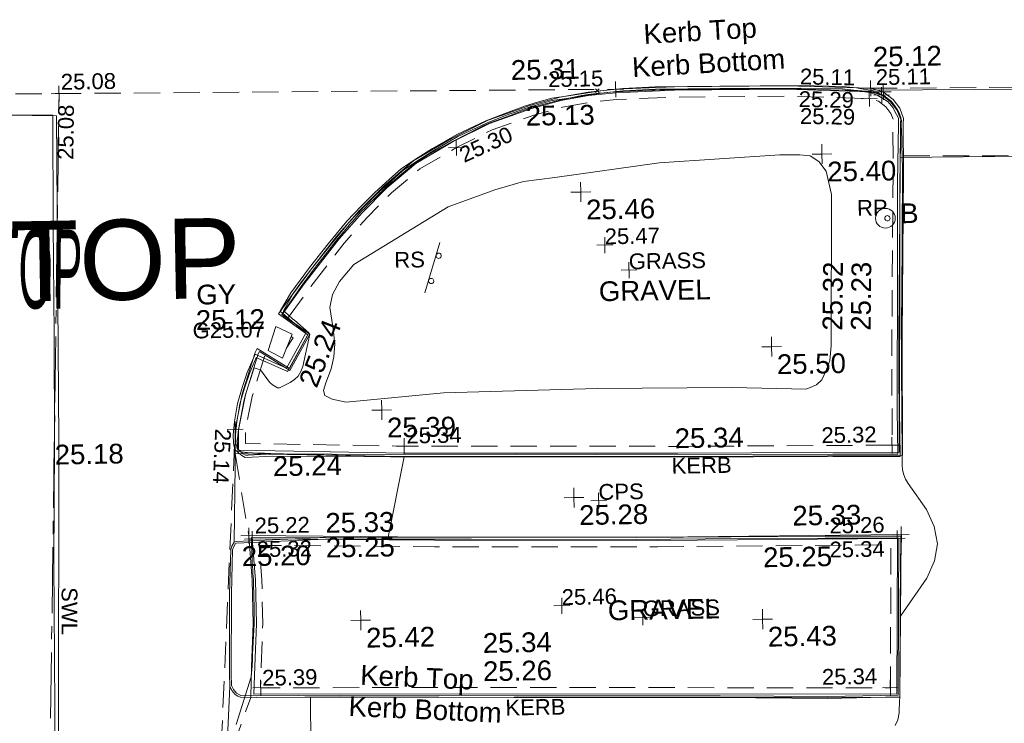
# Model space of a CAD drawing. Header units: millimetres. Extents: x -287732 to 520720, y -88450 to 287754.
# Tile 155 of 256: x -212884 to -194174, y 158575 to 171940. Entities that reach past the tile are written whole.
import ezdxf

# ---------------------------------------------------------------- set-up
doc = ezdxf.new("R2010")
doc.units = ezdxf.units.MM
for name, pattern in [('IMPORT-CENTER _6_', [2000, 1250, -250, 250, -250]), ('IMPORT-DASHED _2_', [750, 500, -250]), ('IMPORT-UG_ELEC_STREET LIGHTING_QLB2 _2_', [2700, 1500, -300, 0, -250, 150, -300, 0, -200])]:
    doc.linetypes.add(name, pattern=pattern)
for name, color, linetype, lineweight, true_color in [('00_TOPO_FURN_BOLLARD', 7, 'Continuous', 9, 0x666666), ('00_TOPO_KERB_BOTTOM', 1, 'Continuous', 9, 0xff0000), ('00_TOPO_KERB_TOP', 7, 'Continuous', 9, 0xa500a5), ('00_TOPO_LEVEL_SPOT', 7, 'Continuous', 9, 0x666666), ('00_TOPO_ROAD_MARKING_WHITE_CONTINUOUS', 7, 'Continuous', 9, 0x999999), ('00_TOPO_SERV_GULLY', 7, 'Continuous', 9, 0x5252a5), ('00_UAV_FORM_LINES', 7, 'Continuous', 9, 0x666666), ('12333-PUM-2D-U-0001-C01 - Rev2_REVIT IMPORT_dwg', 7, 'Continuous', 9, 0x767676), ('CONTOURS_MINOR', 7, 'Continuous', 9, 0x00a5a5), ('FORM_LINE', 7, 'IMPORT-DASHED _2_', 9, 0x00a500), ('FORM_LINE_LVL', 7, 'Continuous', 9, 0x00a500), ('GULLY', 7, 'Continuous', 9, 0x7fbfff), ('GULLY_LVL', 7, 'Continuous', 9, 0x7fbfff), ('KERB_BOTTOM', 7, 'Continuous', 9, 0x0000a5), ('KERB_BOTTOM_LVL', 7, 'Continuous', 9, 0x0000a5), ('KERB_BOTTOM_TXT', 7, 'Continuous', 9, 0x0000a5), ('KERB_TOP', 2, 'Continuous', 9, 0xffff00), ('KERB_TOP_LVL', 2, 'Continuous', 9, 0xffff00), ('MARKINGS_WHITE_LINE', 7, 'Continuous', 9, 0xc0c0c0), ('MARKINGS_WHITE_LINE_TXT', 7, 'Continuous', 9, 0xc0c0c0), ('REFLECTOR_POST', 7, 'Continuous', 9, 0x00a5a5), ('REFLECTOR_POST_TXT', 7, 'Continuous', 9, 0x00a5a5), ('ROAD_CROWNLINE', 7, 'IMPORT-CENTER _6_', 9, 0xa500a5), ('ROAD_CROWNLINE_LVL', 7, 'Continuous', 9, 0xa500a5), ('ROAD_MARKINGS', 7, 'Continuous', 9, 0xc0c0c0), ('ROADSIGN_TXT', 7, 'Continuous', 9, 0x00a5a5), ('SIGN', 7, 'Continuous', 9, 0x00a5a5), ('SPOT_HEIGHTS_LVL', 7, 'Continuous', 9, 0x00a500)]:
    doc.layers.add(name, color=color, linetype=linetype, lineweight=lineweight, true_color=true_color)
for name, color, linetype, lineweight in [('00_TOPO_ROAD_EDGE', 7, 'Continuous', 9), ('00_TOPO_ROAD_TEXT', 7, 'Continuous', 9), ('00_TOPO_SURFACE', 7, 'Continuous', 9), ('00_TOPO_SURVEY_TEXT', 7, 'Continuous', 9), ('CHANGE_OF_SURFACE', 7, 'IMPORT-DASHED _2_', 9), ('CHANGE_OF_SURFACE_LVL', 7, 'Continuous', 9), ('GEN-TEXT', 7, 'Continuous', 9), ('Text', 7, 'Continuous', 9), ('TEXT_TXT', 7, 'Continuous', 9)]:
    doc.layers.add(name, color=color, linetype=linetype, lineweight=lineweight)
doc.styles.add('Arial_3', font='arial.ttf', dxfattribs={"height": 300})
doc.styles.add('Arial_8', font='arial.ttf', dxfattribs={"height": 1523.981167})
doc.styles.add('Swis721 Lt BT_2', font='swissl.ttf', dxfattribs={"height": 375})
doc.styles.add('Swis721 Lt BT_6', font='swissl.ttf', dxfattribs={"width": 0.4, "height": 1500})

# ---------------------------------------------------------------- blocks, each defined once
blk = doc.blocks.new('12333-PUM-2D-U-0001-C01 - Rev2_REVIT IMPORT_dwg_MSL_Bollard_2-2077182-Site Location Plan Proposed')
at = {"layer": '00_TOPO_FURN_BOLLARD', "color": 254, "true_color": 0xcccccc}
blk.add_circle((0, 0), 62.5, dxfattribs=at)
blk = doc.blocks.new('12333-PUM-2D-U-0001-C01 - Rev2_REVIT IMPORT_dwg_MM-2077200-Site Location Plan Proposed')
at = {"layer": '00_TOPO_LEVEL_SPOT', "color": 254, "true_color": 0xcccccc, "flags": 128}
for points in [[(500, 0), (0, 0), (0, 500)], [(0, -500), (0, 0), (-500, 0)]]:
    blk.add_lwpolyline(points, dxfattribs=at)
blk = doc.blocks.new('12333-PUM-2D-U-0001-C01 - Rev2_REVIT IMPORT_dwg_MGS62954_T2_Galway_ITM_3d_Rev1-2077680-Site Location Plan Proposed')
at = {"layer": '00_TOPO_KERB_BOTTOM', "color": 254, "true_color": 0xcccccc, "flags": 128}
for points in [[(533701395, 725722587), (533702588, 725722562), (533704414, 725722525), (533707414, 725722486), (533708694, 725722462), (533708697, 725723352), (533708750, 725726016), (533708780, 725727656), (533708819, 725728774), (533708818, 725728899), (533708782, 725728983), (533708709, 725729121), (533708614, 725729236), (533708518, 725729301), (533708397, 725729377), (533708258, 725729430), (533708152, 725729447), (533707985, 725729477), (533707724, 725729512), (533706924, 725729541), (533705390, 725729557), (533704163, 725729564), (533703546, 725729543), (533703130, 725729509), (533702508, 725729426), (533702192, 725729383), (533701922, 725729315), (533701692, 725729249), (533701294, 725729111), (533700929, 725728976), (533700378, 725728728), (533699908, 725728469), (533699586, 725728274), (533699306, 725728092), (533699081, 725727897), (533698801, 725727654), (533698541, 725727402), (533698257, 725727114), (533697895, 725726692), (533697533, 725726248), (533697167, 725725777), (533696962, 725725429), (533697440, 725725002), (533697060, 725724343), (533696469, 725724619), (533696312, 725724275), (533696222, 725724011), (533696119, 725723691), (533696057, 725723350), (533696027, 725723089), (533696030, 725722932), (533696054, 725722814), (533696121, 725722750), (533696185, 725722698), (533696245, 725722660), (533696772, 725722677), (533699009, 725722627)], [(533701272, 725718013), (533705191, 725717944), (533707235, 725717893), (533708610, 725717897), (533708643, 725719634), (533708678, 725720948), (533707239, 725720974), (533703659, 725721011), (533700519, 725721072), (533697749, 725721115), (533696454, 725721082), (533696047, 725721072), (533696010, 725721058), (533695966, 725720979), (533695944, 725720920), (533695907, 725720080), (533695876, 725718551), (533695880, 725718325), (533695919, 725718239), (533695979, 725718165), (533696031, 725718130), (533696078, 725718110), (533696387, 725718098), (533697299, 725718090), (533697962, 725718085), (533699847, 725718043)]]:
    blk.add_lwpolyline(points, close=True, dxfattribs=at)
at = {"layer": '00_TOPO_KERB_TOP', "color": 254, "true_color": 0xcccccc, "flags": 128}
for points in [[(533701399, 725722633), (533704415, 725722572), (533707415, 725722532), (533708648, 725722509), (533708651, 725723353), (533708703, 725726017), (533708734, 725727657), (533708772, 725728775), (533708772, 725728890), (533708740, 725728963), (533708671, 725729095), (533708583, 725729202), (533708492, 725729262), (533708376, 725729335), (533708246, 725729385), (533708145, 725729402), (533707978, 725729431), (533707720, 725729465), (533706923, 725729495), (533705389, 725729511), (533704164, 725729518), (533703548, 725729497), (533703135, 725729463), (533702514, 725729380), (533702201, 725729337), (533701934, 725729270), (533701706, 725729205), (533701310, 725729068), (533700946, 725728933), (533700398, 725728686), (533699932, 725728429), (533699610, 725728234), (533699334, 725728054), (533699112, 725727862), (533698833, 725727620), (533698574, 725727369), (533698291, 725727083), (533697930, 725726662), (533697570, 725726220), (533697206, 725725751), (533697024, 725725436), (533697106, 725725363), (533697115, 725725354), (533697202, 725725276), (533697230, 725725252), (533697499, 725725011), (533697079, 725724283), (533696662, 725724477), (533696611, 725724501), (533696492, 725724557), (533696355, 725724258), (533696266, 725723996), (533696164, 725723680), (533696128, 725723479), (533696125, 725723463), (533696103, 725723343), (533696074, 725723086), (533696077, 725722937), (533696097, 725722837), (533696152, 725722784), (533696212, 725722735), (533696257, 725722706), (533696307, 725722708), (533696772, 725722723), (533699010, 725722673)], [(533701277, 725718047), (533705192, 725717978), (533707236, 725717927), (533708577, 725717930), (533708609, 725719634), (533708644, 725720915), (533707239, 725720940), (533705613, 725720957), (533703659, 725720977), (533700518, 725721038), (533697750, 725721081), (533696054, 725721038), (533696034, 725721030), (533695996, 725720965), (533695978, 725720913), (533695941, 725720079), (533695910, 725718551), (533695914, 725718333), (533695948, 725718257), (533696002, 725718190), (533696048, 725718160), (533696085, 725718144), (533696388, 725718132), (533697963, 725718119), (533699847, 725718077)]]:
    blk.add_lwpolyline(points, close=True, dxfattribs=at)
at = {"layer": '00_TOPO_ROAD_EDGE', "color": 254, "true_color": 0xcccccc}
for p, q in [((533708258, 725729430), (533718902, 725729307)), ((533695754, 725716275), (533695880, 725718325))]:
    blk.add_line(p, q, dxfattribs=at)
at = {"layer": '00_TOPO_ROAD_EDGE', "color": 254, "true_color": 0xcccccc, "flags": 128}
blk.add_lwpolyline([(533696010, 725721058), (533696058, 725722516), (533696056, 725722698), (533696054, 725722814)], dxfattribs=at)
at = {"layer": '00_TOPO_ROAD_MARKING_WHITE_CONTINUOUS', "color": 254, "true_color": 0xcccccc, "flags": 128}
blk.add_lwpolyline([(533692420, 725711570), (533692450, 725712820), (533692450, 725714500), (533692540, 725716980), (533692560, 725718930), (533692580, 725720730), (533692630, 725722970), (533692660, 725725060), (533692680, 725727150), (533692710, 725729230), (533690190, 725729290), (533688040, 725729360), (533686310, 725728310)], dxfattribs=at)
at = {"layer": '00_TOPO_SERV_GULLY', "color": 254, "true_color": 0xcccccc}
for p, q in [((533696723, 725724685), (533696875, 725725142)), ((533696875, 725725142), (533697180, 725724990)), ((533697180, 725724990), (533696990, 725724533)), ((533696723, 725724685), (533696990, 725724533))]:
    blk.add_line(p, q, dxfattribs=at)
at = {"layer": '00_TOPO_SURFACE', "color": 254, "true_color": 0xcccccc}
for p, q in [((533711760, 725728120), (533708797, 725728142)), ((533697390, 725716556), (533697410, 725718090))]:
    blk.add_line(p, q, dxfattribs=at)
at = {"layer": '00_UAV_FORM_LINES', "color": 254, "true_color": 0xcccccc, "flags": 128}
blk.add_lwpolyline([(533705527, 725723828), (533702959, 725723857), (533700039, 725723825), (533698184, 725723677), (533697921, 725723739), (533697780, 725723814), (533697757, 725723910), (533697804, 725724054), (533697910, 725724319), (533697967, 725724541), (533697991, 725724788), (533697955, 725725121), (533697909, 725725484), (533697962, 725725727), (533698100, 725725974), (533698377, 725726289), (533700186, 725727357), (533701082, 725727663), (533701630, 725727814), (533702224, 725727874), (533704213, 725728119), (533706507, 725728232), (533706885, 725728226), (533707081, 725728201), (533707246, 725728094), (533707379, 725727905), (533707473, 725727465), (533707418, 725724585), (533707389, 725724310), (533707306, 725724106), (533707228, 725723945), (533707130, 725723850), (533706928, 725723776)], close=True, dxfattribs=at)
for name, p, xscale, yscale, zscale in [('12333-PUM-2D-U-0001-C01 - Rev2_REVIT IMPORT_dwg_MM-2077200-Site Location Plan Proposed', (533707308, 725728233), 0.375, 0.375, 0.375), ('12333-PUM-2D-U-0001-C01 - Rev2_REVIT IMPORT_dwg_MM-2077200-Site Location Plan Proposed', (533702713, 725727592), 0.375, 0.375, 0.375), ('12333-PUM-2D-U-0001-C01 - Rev2_REVIT IMPORT_dwg_MSL_Bollard_2-2077182-Site Location Plan Proposed', (533708491, 725726994), 3, 3, 3), ('12333-PUM-2D-U-0001-C01 - Rev2_REVIT IMPORT_dwg_MM-2077200-Site Location Plan Proposed', (533706287, 725724590), 0.375, 0.375, 0.375), ('12333-PUM-2D-U-0001-C01 - Rev2_REVIT IMPORT_dwg_MM-2077200-Site Location Plan Proposed', (533698858, 725723517), 0.375, 0.375, 0.375), ('12333-PUM-2D-U-0001-C01 - Rev2_REVIT IMPORT_dwg_MM-2077200-Site Location Plan Proposed', (533702480, 725721790), 0.375, 0.375, 0.375), ('12333-PUM-2D-U-0001-C01 - Rev2_REVIT IMPORT_dwg_MM-2077200-Site Location Plan Proposed', (533698390, 725719532), 0.375, 0.375, 0.375), ('12333-PUM-2D-U-0001-C01 - Rev2_REVIT IMPORT_dwg_MM-2077200-Site Location Plan Proposed', (533706025, 725719419), 0.375, 0.375, 0.375)]:
    blk.add_blockref(name, p, dxfattribs=dict(xscale=xscale, yscale=yscale, zscale=zscale))
at = {"layer": '00_TOPO_FURN_BOLLARD', "insert": (533708774, 725727268), "char_height": 375, "width": 398.91, "attachment_point": 1, "line_spacing_factor": 1.005062, "style": 'Swis721 Lt BT_2'}
blk.add_mtext('B', dxfattribs=at)
at = {"layer": '00_TOPO_KERB_BOTTOM', "color": 251, "true_color": 0x666666, "char_height": 375, "attachment_point": 1, "line_spacing_factor": 1.005062, "style": 'Swis721 Lt BT_2'}
for s, insert, width, rotation in [('Kerb Bottom', (533703721, 725730129), 3414.46, 2.3007), ('25.23', (533707798, 725724870), 1495.9, 88.3916), ('Kerb Bottom', (533698143, 725718093), 3414.46, 356.4614)]:
    blk.add_mtext(s, dxfattribs=dict(at, insert=insert, width=width, rotation=rotation))
at = {"layer": '00_TOPO_KERB_BOTTOM', "color": 251, "true_color": 0x666666, "char_height": 375, "width": 1495.9, "attachment_point": 1, "line_spacing_factor": 1.005062, "style": 'Swis721 Lt BT_2'}
for s, insert in [('25.13', (533701692, 725729245)), ('25.24', (533696772, 725722672)), ('25.25', (533697750, 725721110)), ('25.25', (533706055, 725720780)), ('25.26', (533700696, 725718709))]:
    blk.add_mtext(s, dxfattribs=dict(at, insert=insert))
at = {"layer": '00_TOPO_KERB_TOP', "color": 251, "true_color": 0x666666, "char_height": 375, "attachment_point": 1, "line_spacing_factor": 1.005062, "style": 'Swis721 Lt BT_2'}
for s, insert, width, rotation in [('Kerb Top', (533703949, 725730757), 2493.17, 2.3007), ('25.32', (533707259, 725724881), 1495.9, 88.3916), ('25.24', (533697282, 725724082), 1495.9, 67.6553), ('Kerb Top', (533698375, 725718683), 2493.17, 356.4614)]:
    blk.add_mtext(s, dxfattribs=dict(at, insert=insert, width=width, rotation=rotation))
at = {"layer": '00_TOPO_KERB_TOP', "color": 251, "true_color": 0x666666, "char_height": 375, "width": 1495.9, "attachment_point": 1, "line_spacing_factor": 1.005062, "style": 'Swis721 Lt BT_2'}
for s, insert in [('25.31', (533701424, 725730119)), ('25.34', (533704415, 725723070)), ('25.33', (533697750, 725721579)), ('25.33', (533706625, 725721561)), ('25.34', (533700701, 725719246))]:
    blk.add_mtext(s, dxfattribs=dict(at, insert=insert))
at = {"layer": '00_TOPO_LEVEL_SPOT', "char_height": 375, "width": 1495.9, "attachment_point": 1, "line_spacing_factor": 1.005062, "style": 'Swis721 Lt BT_2'}
for s, insert in [('25.40', (533707403, 725728085)), ('25.46', (533702808, 725727444)), ('25.50', (533706382, 725724443)), ('25.39', (533698953, 725723369)), ('25.28', (533702575, 725721643)), ('25.42', (533698485, 725719385)), ('25.43', (533706120, 725719271))]:
    blk.add_mtext(s, dxfattribs=dict(at, insert=insert))
at = {"layer": '00_TOPO_ROAD_EDGE', "color": 251, "true_color": 0x666666, "char_height": 375, "width": 1495.9, "attachment_point": 1, "line_spacing_factor": 1.005062, "style": 'Swis721 Lt BT_2'}
for s, insert in [('25.12', (533708307, 725730252)), ('25.20', (533696150, 725720973))]:
    blk.add_mtext(s, dxfattribs=dict(at, insert=insert))
at = {"layer": '00_TOPO_ROAD_MARKING_WHITE_CONTINUOUS', "color": 251, "true_color": 0x666666, "insert": (533692630, 725722965), "char_height": 375, "width": 1495.9, "attachment_point": 1, "line_spacing_factor": 1.005062, "style": 'Swis721 Lt BT_2'}
blk.add_mtext('25.18', dxfattribs=at)
at = {"layer": '00_TOPO_ROAD_TEXT', "color": 251, "true_color": 0x666666, "insert": (533690302, 725727114), "char_height": 1500, "width": 3153.27, "attachment_point": 1, "rotation": 358.5525, "line_spacing_factor": 1.005062, "style": 'Swis721 Lt BT_6'}
blk.add_mtext('x;STOP', dxfattribs=at)
at = {"layer": '00_TOPO_SERV_GULLY', "color": 251, "true_color": 0x666666, "char_height": 375, "attachment_point": 1, "line_spacing_factor": 1.005062, "style": 'Swis721 Lt BT_2'}
for s, insert, width in [('GY', (533695374, 725725957), 821.56), ('25.12', (533695356, 725725474), 1495.9)]:
    blk.add_mtext(s, dxfattribs=dict(at, insert=insert, width=width))
at = {"layer": '00_TOPO_SURVEY_TEXT', "color": 251, "true_color": 0x666666, "char_height": 375, "width": 2322.21, "attachment_point": 1, "line_spacing_factor": 1.005062, "style": 'Swis721 Lt BT_2'}
for insert in [(533703022, 725725887), (533703087, 725719824)]:
    blk.add_mtext('GRAVEL', dxfattribs=dict(at, insert=insert))
blk = doc.blocks.new('12333-PUM-2D-U-0001-C01 - Rev2_REVIT IMPORT_dwg_CIRCL-2077786-Site Location Plan Proposed')
at = {"layer": 'REFLECTOR_POST', "color": 254, "true_color": 0xaae1e1, "flags": 128}
blk.add_lwpolyline([(475, -154), (500, 0), (475, 154), (404, 293), (293, 404), (154, 475), (0, 500), (-154, 475), (-293, 404), (-404, 293), (-475, 154), (-500, 0), (-475, -154), (-404, -293), (-293, -404), (-154, -475), (0, -500), (154, -475), (293, -404), (404, -293)], close=True, dxfattribs=at)
blk = doc.blocks.new('12333-PUM-2D-U-0001-C01 - Rev2_REVIT IMPORT_dwg_SPOT-2077713-Site Location Plan Proposed')
at = {"layer": 'Text', "color": 253, "true_color": 0xaaaaaa}
for p, q in [((-500, 0), (500, 0)), ((0, 500), (0, -500))]:
    blk.add_line(p, q, dxfattribs=at)
blk = doc.blocks.new('12333-PUM-2D-U-0001-C01 - Rev2_REVIT IMPORT_dwg_SIGNLEFT-2077795-Site Location Plan Proposed')
at = {"layer": 'SIGN', "color": 254, "true_color": 0xaae1e1}
blk.add_line((500, -50), (-500, -50), dxfattribs=at)
at = {"layer": 'SIGN', "color": 254, "true_color": 0xaae1e1, "flags": 128}
for points in [[(-200, 0), (-202.5, 15.5), (-209.5, 29.5), (-220.5, 40.5), (-234.5, 47.5), (-250, 50), (-265.5, 47.5), (-279.5, 40.5), (-290.5, 29.5), (-297.5, 15.5), (-300, 0), (-297.5, -15.5), (-290.5, -29.5), (-279.5, -40.5), (-265.5, -47.5), (-250, -50), (-234.5, -47.5), (-220.5, -40.5), (-209.5, -29.5), (-202.5, -15.5)], [(300, 0), (297.5, 15.5), (290.5, 29.5), (279.5, 40.5), (265.5, 47.5), (250, 50), (234.5, 47.5), (220.5, 40.5), (209.5, 29.5), (202.5, 15.5), (200, 0), (202.5, -15.5), (209.5, -29.5), (220.5, -40.5), (234.5, -47.5), (250, -50), (265.5, -47.5), (279.5, -40.5), (290.5, -29.5), (297.5, -15.5)]]:
    blk.add_lwpolyline(points, close=True, dxfattribs=at)
blk = doc.blocks.new('12333-PUM-2D-U-0001-C01 - Rev2_REVIT IMPORT_dwg_SPOT-2077769-Site Location Plan Proposed')
at = {"layer": 'CHANGE_OF_SURFACE_LVL', "color": 253, "true_color": 0xaaaaaa}
for p, q in [((-500, 0), (500, 0)), ((0, 500), (0, -500))]:
    blk.add_line(p, q, dxfattribs=at)
blk = doc.blocks.new('12333-PUM-2D-U-0001-C01 - Rev2_REVIT IMPORT_dwg_SPOT-2077773-Site Location Plan Proposed')
at = {"layer": 'FORM_LINE_LVL', "color": 9, "true_color": 0xaae1aa}
for p, q in [((-500, 0), (500, 0)), ((0, 500), (0, -500))]:
    blk.add_line(p, q, dxfattribs=at)
blk = doc.blocks.new('12333-PUM-2D-U-0001-C01 - Rev2_REVIT IMPORT_dwg_SPOT-V272-Site Location Plan Proposed')
at = {"layer": 'KERB_BOTTOM_LVL', "color": 9, "true_color": 0xaaaae1}
for p, q in [((-500, 0), (500, 0)), ((0, 500), (0, -500))]:
    blk.add_line(p, q, dxfattribs=at)
blk = doc.blocks.new('12333-PUM-2D-U-0001-C01 - Rev2_REVIT IMPORT_dwg_SPOT-2077810-Site Location Plan Proposed')
at = {"layer": 'KERB_TOP_LVL', "color": 51, "true_color": 0xffffaa}
for p, q in [((-500, 0), (500, 0)), ((0, 500), (0, -500))]:
    blk.add_line(p, q, dxfattribs=at)
blk = doc.blocks.new('12333-PUM-2D-U-0001-C01 - Rev2_REVIT IMPORT_dwg_SPOT-2077775-Site Location Plan Proposed')
at = {"layer": 'SPOT_HEIGHTS_LVL', "color": 9, "true_color": 0xaae1aa}
for p, q in [((-500, 0), (500, 0)), ((0, 500), (0, -500))]:
    blk.add_line(p, q, dxfattribs=at)
blk = doc.blocks.new('12333-PUM-2D-U-0001-C01 - Rev2_REVIT IMPORT_dwg_SPOT-2077774-Site Location Plan Proposed')
at = {"layer": 'ROAD_CROWNLINE_LVL', "color": 254, "true_color": 0xe1aae1}
for p, q in [((-500, 0), (500, 0)), ((0, 500), (0, -500))]:
    blk.add_line(p, q, dxfattribs=at)
blk = doc.blocks.new('12333-PUM-2D-U-0001-C01 - Rev2_REVIT IMPORT_dwg-1620468-Site Location Plan Proposed')
at = {"layer": 'CHANGE_OF_SURFACE', "color": 253, "true_color": 0xaaaaaa}
for p, q in [((67774, 112316), (75405, 112185)), ((54978, 106885), (55212, 105323)), ((54570, 100571), (55193, 102250))]:
    blk.add_line(p, q, dxfattribs=at)
at = {"layer": 'CHANGE_OF_SURFACE', "color": 253, "true_color": 0xaaaaaa, "flags": 128}
for points in [[(56021, 109434), (56450, 110005), (57123, 110846), (57563, 111327), (58033, 111783), (58583, 112229), (59284, 112623), (59970, 112949), (60766, 113216), (61312, 113354), (61829, 113436), (62339, 113482), (63446, 113510), (65574, 113491), (67144, 113417), (67320, 113364), (67455, 113257), (67551, 113129), (67599, 113007), (67585, 112970), (67575, 112009), (67495, 108899), (67464, 106827)], [(67464, 106827), (63389, 106876), (58193, 106970), (55178, 107074), (55183, 107322), (55321, 107964), (55570, 108718), (55585, 108742)]]:
    blk.add_lwpolyline(points, dxfattribs=at)
blk.add_lwpolyline([(62971, 104975), (67409, 104934), (67351, 102220), (60257, 102348), (55385, 102430), (55405, 102827), (55446, 103640), (55446, 104480), (55406, 105134), (58733, 105050)], close=True, dxfattribs=at)
at = {"layer": 'CONTOURS_MINOR', "color": 254, "true_color": 0xaae1e1, "flags": 128}
blk.add_lwpolyline([(54910, 101741), (55208, 102639), (55222, 102778), (55232, 102837), (55240, 102973), (55241, 102995), (55242, 103018), (55244, 103041), (55245, 103063), (55283, 103647), (55286, 103800), (55288, 103877), (55288, 103954), (55288, 104030), (55288, 104107), (55283, 104479), (55277, 104608), (55274, 104673), (55272, 104737), (55269, 104802), (55267, 104866), (55253, 105280), (57858, 105249), (58188, 106769), (55898, 106863), (55777, 106869), (55656, 106874), (55534, 106881), (55413, 106888), (55207, 106899), (55189, 106901), (55170, 106903), (55153, 106906), (55135, 106909), (55028, 106932), (55024, 107072), (55024, 107096), (55024, 107119), (55026, 107142), (55028, 107165), (55048, 107341), (55159, 107871), (55192, 108001), (55368, 108509), (55445, 108481), (55488, 108469), (55656, 108231), (55709, 108181), (55803, 108121), (55846, 108122), (56045, 108214), (56131, 108270), (56204, 108337), (56256, 108422), (56294, 108519), (56438, 109129), (56055, 109399), (56008, 109435), (55915, 109510), (55966, 109588), (56336, 110098), (56473, 110277), (56542, 110366), (56612, 110455), (56682, 110543), (56753, 110630), (57009, 110944), (57102, 111050), (57149, 111103), (57196, 111156), (57243, 111208), (57291, 111261), (57450, 111433), (57542, 111525), (57589, 111571), (57635, 111616), (57683, 111660), (57730, 111705), (57935, 111892), (58037, 111979), (58088, 112022), (58139, 112065), (58192, 112107), (58244, 112148), (58501, 112348), (58616, 112418), (58674, 112452), (58732, 112486), (58790, 112519), (58849, 112551), (59223, 112749), (59747, 113001), (59763, 113009), (59780, 113017), (59797, 113025), (59814, 113032), (59916, 113075), (60366, 113236), (60426, 113256), (60485, 113277), (60544, 113297), (60604, 113317), (60723, 113357), (60851, 113392), (60872, 113398), (60893, 113403), (60915, 113408), (60936, 113414), (61283, 113495), (61595, 113555), (61616, 113559), (61637, 113562), (61659, 113566), (61680, 113569), (61808, 113586), (62009, 113607), (62062, 113612), (62115, 113617), (62168, 113621), (62222, 113625), (62328, 113632), (62888, 113647), (62981, 113650), (63074, 113651), (63168, 113653), (63261, 113653), (63448, 113654), (63748, 113654), (63898, 113653), (64048, 113652), (64198, 113650), (64348, 113648), (65578, 113627), (66688, 113584), (66768, 113580), (66848, 113576), (66928, 113572), (67009, 113567), (67169, 113556), (67336, 113507), (67383, 113489), (67426, 113462), (67557, 113358), (67590, 113321), (67676, 113195), (67706, 113138), (67746, 113013), (67749, 112987), (67745, 112936), (67748, 112748), (67748, 112654), (67749, 112560), (67749, 112466), (67749, 112372), (67749, 112009), (67696, 109621), (67693, 109501), (67690, 109381), (67687, 109260), (67684, 109140), (67676, 108899), (67673, 108685), (67672, 108578), (67670, 108472), (67669, 108365), (67668, 108258), (67649, 106638), (67647, 106446), (67655, 106353), (67674, 106263), (67708, 106178), (67754, 106096), (68097, 105596), (68238, 105268), (68296, 104941), (68230, 104616), (68082, 104291), (67568, 103579), (67526, 102077), (67525, 102055), (67525, 102033), (67524, 102011), (67523, 101989), (67512, 101739), (67482, 101611), (67427, 101501)], dxfattribs=at)
at = {"layer": 'FORM_LINE', "color": 9, "true_color": 0xaae1aa}
for p, q in [((41175, 113883), (62328, 113678)), ((67177, 113612), (75899, 113521)), ((54570, 100571), (54988, 107344))]:
    blk.add_line(p, q, dxfattribs=at)
at = {"layer": 'GEN-TEXT', "color": 253, "true_color": 0xaaaaaa}
for p, q in [((61944, 113623), (62015, 113694)), ((62015, 113623), (61944, 113694))]:
    blk.add_line(p, q, dxfattribs=at)
at = {"layer": 'GULLY', "color": 254, "true_color": 0xd4e9ff, "flags": 128}
blk.add_lwpolyline([(55986, 108862), (56122, 109067), (56082, 109093)], dxfattribs=at)
at = {"layer": 'KERB_BOTTOM', "color": 9, "true_color": 0xaaaae1, "flags": 128}
for points in [[(55847, 109528), (56296, 110125), (56974, 110973), (57422, 111463), (57903, 111930), (58473, 112391), (59194, 112797), (59896, 113131), (60711, 113405), (61272, 113546), (61805, 113631), (62328, 113678), (63445, 113706), (65579, 113687), (67177, 113612), (67413, 113541), (67596, 113395), (67724, 113226), (67786, 113025), (67780, 112933), (67771, 112005), (67691, 108895), (67658, 106628)], [(55847, 109528), (56402, 109119), (56037, 108482), (55435, 108872)], [(67658, 106628), (63386, 106680), (58188, 106774), (55224, 106876), (54978, 106885), (54988, 107344), (55131, 108016), (55391, 108800), (55435, 108872)]]:
    blk.add_lwpolyline(points, dxfattribs=at)
blk.add_lwpolyline([(62973, 105158), (67608, 105127), (67530, 102033), (60254, 102165), (55193, 102250), (55222, 102836), (55263, 103645), (55263, 104474), (55212, 105323), (58737, 105233)], close=True, dxfattribs=at)
at = {"layer": 'KERB_TOP', "color": 51, "true_color": 0xffffaa, "flags": 128}
for points in [[(55916, 109511), (56347, 110085), (57024, 110930), (57469, 111418), (57946, 111881), (58510, 112337), (59224, 112739), (59921, 113071), (60730, 113342), (61285, 113482), (61813, 113566), (62331, 113613), (63445, 113641), (65578, 113622), (67166, 113547), (67382, 113482), (67549, 113349), (67666, 113194), (67738, 113008), (67729, 112939), (67705, 112006), (67625, 108896), (67593, 106694)], [(55916, 109511), (56439, 109127), (56047, 108442), (55475, 108813)], [(67593, 106694), (63387, 106745), (58189, 106839), (55045, 106948), (55053, 107337), (55195, 107999), (55450, 108773), (55475, 108813)]]:
    blk.add_lwpolyline(points, dxfattribs=at)
blk.add_lwpolyline([(62972, 105096), (67534, 105054), (67470, 102096), (60255, 102226), (55257, 102310), (55284, 102833), (55325, 103643), (55325, 104476), (55277, 105259), (58735, 105172)], close=True, dxfattribs=at)
at = {"layer": 'MARKINGS_WHITE_LINE', "color": 254, "true_color": 0xeaeaea, "flags": 128}
blk.add_lwpolyline([(45264, 112435), (47054, 113501), (51699, 113356), (51634, 107184), (51528, 101590), (51384, 96049)], dxfattribs=at)
at = {"layer": 'ROAD_CROWNLINE', "color": 254, "true_color": 0xe1aae1, "flags": 128}
blk.add_lwpolyline([(50017, 33937), (50181, 42277), (50538, 49563), (50767, 65954), (50960, 79732), (51224, 96758), (51752, 113780)], dxfattribs=at)
blk.add_blockref('12333-PUM-2D-U-0001-C01 - Rev2_REVIT IMPORT_dwg_MGS62954_T2_Galway_ITM_3d_Rev1-2077680-Site Location Plan Proposed', (-533641080, -725615854))
for name, p, xscale, yscale, zscale in [('12333-PUM-2D-U-0001-C01 - Rev2_REVIT IMPORT_dwg_SPOT-2077773-Site Location Plan Proposed', (51752, 113780), 0.3, 0.3, 0.3), ('12333-PUM-2D-U-0001-C01 - Rev2_REVIT IMPORT_dwg_SPOT-2077774-Site Location Plan Proposed', (51752, 113780), 0.3, 0.3, 0.3), ('12333-PUM-2D-U-0001-C01 - Rev2_REVIT IMPORT_dwg_SPOT-2077773-Site Location Plan Proposed', (62328, 113678), 0.3, 0.3, 0.3), ('12333-PUM-2D-U-0001-C01 - Rev2_REVIT IMPORT_dwg_SPOT-2077773-Site Location Plan Proposed', (67177, 113612), 0.3, 0.3, 0.3), ('12333-PUM-2D-U-0001-C01 - Rev2_REVIT IMPORT_dwg_SPOT-2077810-Site Location Plan Proposed', (67382, 113482), 0.3, 0.3, 0.3), ('12333-PUM-2D-U-0001-C01 - Rev2_REVIT IMPORT_dwg_SPOT-V272-Site Location Plan Proposed', (67413, 113541), 0.3, 0.3, 0.3), ('12333-PUM-2D-U-0001-C01 - Rev2_REVIT IMPORT_dwg_SPOT-2077769-Site Location Plan Proposed', (67144, 113417), 0.3, 0.3, 0.3), ('12333-PUM-2D-U-0001-C01 - Rev2_REVIT IMPORT_dwg_SPOT-2077769-Site Location Plan Proposed', (59284, 112623), 0.3, 0.3, 0.3), ('12333-PUM-2D-U-0001-C01 - Rev2_REVIT IMPORT_dwg_CIRCL-2077786-Site Location Plan Proposed', (67451, 111138), 0.1, 0.1, 0.1), ('12333-PUM-2D-U-0001-C01 - Rev2_REVIT IMPORT_dwg_SPOT-2077775-Site Location Plan Proposed', (62072, 110722), 0.3, 0.3, 0.3), ('12333-PUM-2D-U-0001-C01 - Rev2_REVIT IMPORT_dwg_SPOT-2077713-Site Location Plan Proposed', (62521, 110239), 0.3, 0.3, 0.3), ('12333-PUM-2D-U-0001-C01 - Rev2_REVIT IMPORT_dwg_SPOT-2077773-Site Location Plan Proposed', (54988, 107344), 0.3, 0.3, 0.3), ('12333-PUM-2D-U-0001-C01 - Rev2_REVIT IMPORT_dwg_SPOT-2077769-Site Location Plan Proposed', (58193, 106970), 0.3, 0.3, 0.3), ('12333-PUM-2D-U-0001-C01 - Rev2_REVIT IMPORT_dwg_SPOT-2077769-Site Location Plan Proposed', (67464, 106827), 0.3, 0.3, 0.3), ('12333-PUM-2D-U-0001-C01 - Rev2_REVIT IMPORT_dwg_SPOT-2077713-Site Location Plan Proposed', (61868, 105870), 0.3, 0.3, 0.3), ('12333-PUM-2D-U-0001-C01 - Rev2_REVIT IMPORT_dwg_SPOT-V272-Site Location Plan Proposed', (55212, 105323), 0.3, 0.3, 0.3), ('12333-PUM-2D-U-0001-C01 - Rev2_REVIT IMPORT_dwg_SPOT-2077810-Site Location Plan Proposed', (55277, 105259), 0.3, 0.3, 0.3), ('12333-PUM-2D-U-0001-C01 - Rev2_REVIT IMPORT_dwg_SPOT-2077810-Site Location Plan Proposed', (67534, 105054), 0.3, 0.3, 0.3), ('12333-PUM-2D-U-0001-C01 - Rev2_REVIT IMPORT_dwg_SPOT-V272-Site Location Plan Proposed', (67608, 105127), 0.3, 0.3, 0.3), ('12333-PUM-2D-U-0001-C01 - Rev2_REVIT IMPORT_dwg_SPOT-2077775-Site Location Plan Proposed', (61135, 103886), 0.3, 0.3, 0.3), ('12333-PUM-2D-U-0001-C01 - Rev2_REVIT IMPORT_dwg_SPOT-2077713-Site Location Plan Proposed', (62671, 103641), 0.3, 0.3, 0.3), ('12333-PUM-2D-U-0001-C01 - Rev2_REVIT IMPORT_dwg_SPOT-2077769-Site Location Plan Proposed', (55385, 102430), 0.3, 0.3, 0.3), ('12333-PUM-2D-U-0001-C01 - Rev2_REVIT IMPORT_dwg_SPOT-2077769-Site Location Plan Proposed', (67351, 102220), 0.3, 0.3, 0.3)]:
    blk.add_blockref(name, p, dxfattribs=dict(xscale=xscale, yscale=yscale, zscale=zscale))
at = {"rotation": 252.4434525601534}
blk.add_blockref('12333-PUM-2D-U-0001-C01 - Rev2_REVIT IMPORT_dwg_SIGNLEFT-2077795-Site Location Plan Proposed', (58836, 110336), dxfattribs=at)
at = {"layer": 'CHANGE_OF_SURFACE_LVL', "char_height": 300, "width": 1256.11, "attachment_point": 1, "line_spacing_factor": 0.941778, "style": 'Arial_3'}
for s, insert, rotation in [('25.29', (65828, 113261), 357.9189), ('25.30', (59306, 112603), 23.4839)]:
    blk.add_mtext(s, dxfattribs=dict(at, insert=insert, rotation=rotation))
for s, insert in [('25.34', (58238, 107319)), ('25.32', (66124, 107188)), ('25.39', (55419, 102767)), ('25.34', (66054, 102598))]:
    blk.add_mtext(s, dxfattribs=dict(at, insert=insert))
at = {"layer": 'FORM_LINE_LVL', "char_height": 300, "width": 1256.11, "attachment_point": 1, "line_spacing_factor": 0.941778, "style": 'Arial_3'}
for s, insert in [('25.08', (51790, 114153)), ('25.15', (61049, 114041)), ('25.11', (67275, 113971))]:
    blk.add_mtext(s, dxfattribs=dict(at, insert=insert))
at = {"layer": 'FORM_LINE_LVL', "insert": (54909, 107352), "char_height": 300, "width": 1256.11, "attachment_point": 1, "rotation": 266.4693, "line_spacing_factor": 0.941778, "style": 'Arial_3'}
blk.add_mtext('25.14', dxfattribs=at)
at = {"layer": 'GULLY_LVL', "insert": (54211, 109385), "char_height": 300, "width": 1645.43, "attachment_point": 1, "line_spacing_factor": 0.941778, "style": 'Arial_3'}
blk.add_mtext('G25.07', dxfattribs=at)
at = {"layer": 'KERB_BOTTOM_LVL', "insert": (65840, 114011), "char_height": 300, "width": 1256.11, "attachment_point": 1, "rotation": 357.9189, "line_spacing_factor": 0.941778, "style": 'Arial_3'}
blk.add_mtext('25.11', dxfattribs=at)
at = {"layer": 'KERB_BOTTOM_LVL', "char_height": 300, "width": 1256.11, "attachment_point": 1, "line_spacing_factor": 0.941778, "style": 'Arial_3'}
for s, insert in [('25.22', (55325, 105660)), ('25.26', (66246, 105470))]:
    blk.add_mtext(s, dxfattribs=dict(at, insert=insert))
at = {"layer": 'KERB_BOTTOM_TXT', "char_height": 300, "width": 1362.62, "attachment_point": 1, "line_spacing_factor": 0.941778, "style": 'Arial_3'}
for insert in [(63267, 106657), (60029, 102120)]:
    blk.add_mtext('KERB', dxfattribs=dict(at, insert=insert))
at = {"layer": 'KERB_TOP_LVL', "insert": (65809, 113582), "char_height": 300, "width": 1256.11, "attachment_point": 1, "rotation": 357.9189, "line_spacing_factor": 0.941778, "style": 'Arial_3'}
blk.add_mtext('25.29', dxfattribs=at)
at = {"layer": 'KERB_TOP_LVL', "char_height": 300, "width": 1256.11, "attachment_point": 1, "line_spacing_factor": 0.941778, "style": 'Arial_3'}
for s, insert in [('25.32', (55357, 105211)), ('25.34', (66240, 105014))]:
    blk.add_mtext(s, dxfattribs=dict(at, insert=insert))
at = {"layer": 'MARKINGS_WHITE_LINE_TXT', "insert": (51937, 104401), "char_height": 300, "width": 1083.49, "attachment_point": 1, "rotation": 268.9468, "line_spacing_factor": 0.941778, "style": 'Arial_3'}
blk.add_mtext('SWL', dxfattribs=at)
at = {"layer": 'REFLECTOR_POST_TXT', "insert": (66875, 111494), "char_height": 300, "width": 694.17, "attachment_point": 1, "line_spacing_factor": 0.941778, "style": 'Arial_3'}
blk.add_mtext('RP', dxfattribs=at)
at = {"layer": 'ROAD_CROWNLINE_LVL', "insert": (51700, 112525), "char_height": 300, "width": 1256.11, "attachment_point": 1, "rotation": 88.2259, "line_spacing_factor": 0.941778, "style": 'Arial_3'}
blk.add_mtext('25.08', dxfattribs=at)
at = {"layer": 'ROAD_MARKINGS', "insert": (49355, 111367), "char_height": 1524, "width": 6921.55, "attachment_point": 1, "line_spacing_factor": 0.941778, "style": 'Arial_8'}
blk.add_mtext('STOP', dxfattribs=at)
at = {"layer": 'ROADSIGN_TXT', "insert": (58066, 110660), "char_height": 300, "width": 694.17, "attachment_point": 1, "line_spacing_factor": 0.941778, "style": 'Arial_3'}
blk.add_mtext('RS', dxfattribs=at)
at = {"layer": 'SPOT_HEIGHTS_LVL', "char_height": 300, "width": 1256.11, "attachment_point": 1, "line_spacing_factor": 0.941778, "style": 'Arial_3'}
for s, insert in [('25.47', (62072, 111037)), ('25.46', (61135, 104201))]:
    blk.add_mtext(s, dxfattribs=dict(at, insert=insert))
at = {"layer": 'TEXT_TXT', "char_height": 300, "attachment_point": 1, "line_spacing_factor": 0.941778, "style": 'Arial_3'}
for s, insert, width in [('GRASS', (62521, 110554), 1751.95), ('CPS', (61868, 106185), 1028.4), ('GRASS', (62671, 103956), 1751.95)]:
    blk.add_mtext(s, dxfattribs=dict(at, insert=insert, width=width))

msp = doc.modelspace()

# ---------------------------------------------------------------- block references
at = {"layer": '12333-PUM-2D-U-0001-C01 - Rev2_REVIT IMPORT_dwg', "color": 254, "linetype": 'IMPORT-UG_ELEC_STREET LIGHTING_QLB2 _2_', "true_color": 0xffd4d4, "rotation": 0.9999999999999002}
msp.add_blockref('12333-PUM-2D-U-0001-C01 - Rev2_REVIT IMPORT_dwg-1620468-Site Location Plan Proposed', (-261895, 55870), dxfattribs=at)

doc.saveas('drawing.dxf')
